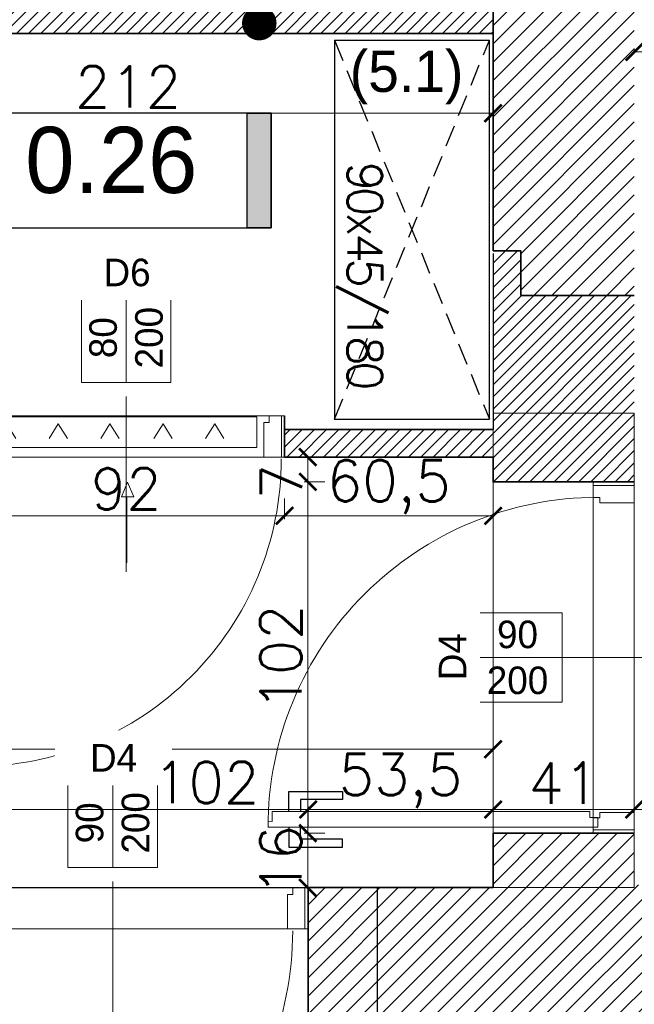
# Model space of a CAD drawing. Header units: millimetres. Extents: x -587 to 358276, y -26688 to 221215.
# Tile 152 of 256: x 9467 to 9645, y 10806 to 11092. Entities that reach past the tile are written whole.
import ezdxf
from ezdxf.lldxf.tags import DXFTag

# ---------------------------------------------------------------- set-up
doc = ezdxf.new("R2010")
doc.units = ezdxf.units.MM
doc.header["$MEASUREMENT"] = 0
doc.linetypes.add('DASHED2', pattern=[9.525, 6.35, -3.175])
for name, color, linetype, lineweight in [('_IS_EKO_kratki transferowe', 160, 'Continuous', 15), ('A_istniejące ściany', 7, 'Continuous', 35), ('A_l.przerywana', 250, 'ICAD_ISO03W100', 9), ('A_linia przekrojowa', 5, 'Continuous', 30), ('A_opisy', 166, 'Continuous', 15), ('A_projektowane sciany', 5, 'Continuous', 35), ('l.przerywana', 104, 'ICAD_ISO03W100', 5), ('l.wypełnien', 253, 'Continuous', 5), ('wymiarowanie', 176, 'Continuous', 9)]:
    doc.layers.add(name, color=color, linetype=linetype, lineweight=lineweight)
for name, color, linetype in [('D-opis-elewacja', 104, 'Continuous'), ('stolarka', 1, 'Continuous'), ('tabelki opis', 7, 'Continuous'), ('TECHNOLOGIA KUCHNI', 3, 'Continuous')]:
    doc.layers.add(name, color=color, linetype=linetype)
doc.styles.add('ROMANS', font='romans')
doc.styles.add('styl2', font='simplex.shx')
tags = doc.linetypes.add('ICAD_ISO03W100', pattern=[30, 12, -18]).pattern_tags.tags
tags[6:7] = [DXFTag(74, 4), DXFTag(75, 0), DXFTag(340, '0'), DXFTag(46, 1.0), DXFTag(50, 0.0), DXFTag(44, 0.0), DXFTag(45, 0.0)]
tags[4:5] = [DXFTag(74, 4), DXFTag(75, 0), DXFTag(340, '0'), DXFTag(46, 1.0), DXFTag(50, 0.0), DXFTag(44, 0.0), DXFTag(45, 0.0)]
doc.dimstyles.new('Skala 1-50', dxfattribs={"dimtxt": 12, "dimasz": 5, "dimexe": 1, "dimexo": 1, "dimgap": 1.5, "dimtad": 1, "dimdec": 1, "dimrnd": 0.5, "dimtxsty": 'styl2', "dimblk": 'ARCHTICK', "dimcen": 5, "dimadec": 0, "dimazin": 0, "dimtfac": 1, "dimtdec": 1, "dimtmove": 1, "dimatfit": 3, "dimldrblk": 'ARCHTICK', "dimfxl": 5, "dimfxlon": 1, "dimlwd": -1, "dimlwe": -1, "dimarcsym": 0})
pattern_1 = [(45, (0, 6.0705), (-2.6516504, 2.6516504), [])]

# ---------------------------------------------------------------- blocks, each defined once
blk = doc.blocks.new('_ArchTick')
at = {"color": 0, "linetype": 'ByBlock', "const_width": 0.15}
blk.add_lwpolyline([(-0.5, -0.5), (0.5, 0.5)], dxfattribs=at)
blk = doc.blocks.new('*D3510')
at = {"layer": 'Defpoints', "color": 0}
for p in [(9604.19, 11064.43), (9392.19, 11051.26), (9604.19, 11035.77)]:
    blk.add_point(p, dxfattribs=at)
at = {"layer": 'wymiarowanie', "color": 0}
for p, q in [((9392.19, 11059.43), (9392.19, 11065.43)), ((9392.19, 11064.43), (9604.19, 11064.43)), ((9604.19, 11059.43), (9604.19, 11065.43))]:
    blk.add_line(p, q, dxfattribs=at)
at = {"layer": 'wymiarowanie', "color": 0, "xscale": 5, "yscale": 5, "zscale": 5, "rotation": 180}
blk.add_blockref('_ArchTick', (9392.19, 11064.43), dxfattribs=at)
at = {"layer": 'wymiarowanie', "color": 0, "xscale": 5, "yscale": 5, "zscale": 5}
blk.add_blockref('_ArchTick', (9604.19, 11064.43), dxfattribs=at)
at = {"layer": 'wymiarowanie', "color": 0, "insert": (9498.19, 11072.08), "char_height": 12, "attachment_point": 5, "style": 'styl2'}
blk.add_mtext('212', dxfattribs=at)
blk = doc.blocks.new('*D3785')
at = {"layer": 'Defpoints', "color": 0}
for p in [(9259.19, 10892.08), (9604.19, 10892.08), (9259.19, 10879.75)]:
    blk.add_point(p, dxfattribs=at)
at = {"layer": 'wymiarowanie', "color": 0}
for p, q in [((9259.19, 10884.75), (9259.19, 10878.75)), ((9604.19, 10884.75), (9604.19, 10878.75)), ((9604.19, 10879.75), (9259.19, 10879.75))]:
    blk.add_line(p, q, dxfattribs=at)
at = {"layer": 'wymiarowanie', "color": 0, "xscale": 5, "yscale": 5, "zscale": 5, "rotation": 180}
blk.add_blockref('_ArchTick', (9259.19, 10879.75), dxfattribs=at)
at = {"layer": 'wymiarowanie', "color": 0, "xscale": 5, "yscale": 5, "zscale": 5}
blk.add_blockref('_ArchTick', (9604.19, 10879.75), dxfattribs=at)
at = {"layer": 'wymiarowanie', "color": 0, "insert": (9414.33, 10887.55), "char_height": 12, "attachment_point": 5, "style": 'styl2'}
blk.add_mtext('345', dxfattribs=at)
blk = doc.blocks.new('*D3788')
at = {"layer": 'Defpoints', "color": 0}
for p in [(9645.19, 10862.28), (9604.19, 10839.59), (9645.19, 10840.39)]:
    blk.add_point(p, dxfattribs=at)
at = {"layer": 'wymiarowanie', "color": 0}
for p, q in [((9604.19, 10857.28), (9604.19, 10863.28)), ((9604.19, 10862.28), (9645.19, 10862.28)), ((9645.19, 10857.28), (9645.19, 10863.28))]:
    blk.add_line(p, q, dxfattribs=at)
at = {"layer": 'wymiarowanie', "color": 0, "xscale": 5, "yscale": 5, "zscale": 5, "rotation": 180}
blk.add_blockref('_ArchTick', (9604.19, 10862.28), dxfattribs=at)
at = {"layer": 'wymiarowanie', "color": 0, "xscale": 5, "yscale": 5, "zscale": 5}
blk.add_blockref('_ArchTick', (9645.19, 10862.28), dxfattribs=at)
at = {"layer": 'wymiarowanie', "color": 0, "insert": (9624.69, 10869.93), "char_height": 12, "attachment_point": 5, "style": 'styl2'}
blk.add_mtext('41', dxfattribs=at)
blk = doc.blocks.new('*D3789')
at = {"layer": 'Defpoints', "color": 0}
for p in [(9879.19, 10870.19), (9879.19, 10862.28), (9645.19, 10840.39)]:
    blk.add_point(p, dxfattribs=at)
at = {"layer": 'wymiarowanie', "color": 0}
for p, q in [((9879.19, 10867.28), (9879.19, 10861.28)), ((9645.19, 10857.28), (9645.19, 10863.28)), ((9645.19, 10862.28), (9879.19, 10862.28))]:
    blk.add_line(p, q, dxfattribs=at)
at = {"layer": 'wymiarowanie', "color": 0, "xscale": 5, "yscale": 5, "zscale": 5, "rotation": 180}
blk.add_blockref('_ArchTick', (9645.19, 10862.28), dxfattribs=at)
at = {"layer": 'wymiarowanie', "color": 0, "xscale": 5, "yscale": 5, "zscale": 5}
blk.add_blockref('_ArchTick', (9879.19, 10862.28), dxfattribs=at)
at = {"layer": 'wymiarowanie', "color": 0, "insert": (9716.86, 10870.08), "char_height": 12, "attachment_point": 5, "style": 'styl2'}
blk.add_mtext('234', dxfattribs=at)
blk = doc.blocks.new('*D3819')
at = {"layer": 'Defpoints', "color": 0}
for p in [(9645.19, 11081.26), (9755.19, 11082.23), (9755.19, 11081.26)]:
    blk.add_point(p, dxfattribs=at)
at = {"layer": 'wymiarowanie', "color": 0}
for p, q in [((9645.19, 11082.23), (9645.19, 11083.23)), ((9645.19, 11082.23), (9755.19, 11082.23)), ((9755.19, 11082.23), (9755.19, 11083.23))]:
    blk.add_line(p, q, dxfattribs=at)
at = {"layer": 'wymiarowanie', "color": 0, "xscale": 5, "yscale": 5, "zscale": 5, "rotation": 180}
blk.add_blockref('_ArchTick', (9645.19, 11082.23), dxfattribs=at)
at = {"layer": 'wymiarowanie', "color": 0, "xscale": 5, "yscale": 5, "zscale": 5}
blk.add_blockref('_ArchTick', (9755.19, 11082.23), dxfattribs=at)
at = {"layer": 'wymiarowanie', "color": 0, "insert": (9713.89, 11089.93), "char_height": 12, "attachment_point": 5, "style": 'styl2'}
blk.add_mtext('110', dxfattribs=at)
blk = doc.blocks.new('*D3861')
at = {"layer": 'Defpoints', "color": 0}
for p in [(9543.64, 10970.59), (9451.64, 10968.31), (9543.64, 10947.54)]:
    blk.add_point(p, dxfattribs=at)
at = {"layer": 'wymiarowanie', "color": 0}
for p, q in [((9451.64, 10952.54), (9451.64, 10946.54)), ((9543.64, 10952.54), (9543.64, 10946.54)), ((9451.64, 10947.54), (9543.64, 10947.54))]:
    blk.add_line(p, q, dxfattribs=at)
at = {"layer": 'wymiarowanie', "color": 0, "xscale": 5, "yscale": 5, "zscale": 5, "rotation": 180}
blk.add_blockref('_ArchTick', (9451.64, 10947.54), dxfattribs=at)
at = {"layer": 'wymiarowanie', "color": 0, "xscale": 5, "yscale": 5, "zscale": 5}
blk.add_blockref('_ArchTick', (9543.64, 10947.54), dxfattribs=at)
at = {"layer": 'wymiarowanie', "color": 0, "insert": (9497.64, 10955.35), "char_height": 12, "attachment_point": 5, "style": 'styl2'}
blk.add_mtext('92', dxfattribs=at)
blk = doc.blocks.new('*D3862')
at = {"layer": 'Defpoints', "color": 0}
for p in [(9543.64, 10970.59), (9604.19, 10964.59), (9604.19, 10947.54)]:
    blk.add_point(p, dxfattribs=at)
at = {"layer": 'wymiarowanie', "color": 0}
for p, q in [((9543.64, 10952.54), (9543.64, 10946.54)), ((9604.19, 10952.54), (9604.19, 10946.54)), ((9543.64, 10947.54), (9604.19, 10947.54))]:
    blk.add_line(p, q, dxfattribs=at)
at = {"layer": 'wymiarowanie', "color": 0, "xscale": 5, "yscale": 5, "zscale": 5, "rotation": 180}
blk.add_blockref('_ArchTick', (9543.64, 10947.54), dxfattribs=at)
at = {"layer": 'wymiarowanie', "color": 0, "xscale": 5, "yscale": 5, "zscale": 5}
blk.add_blockref('_ArchTick', (9604.19, 10947.54), dxfattribs=at)
at = {"layer": 'wymiarowanie', "color": 0, "insert": (9573.91, 10955.9), "char_height": 12, "attachment_point": 5, "style": 'styl2'}
blk.add_mtext('60,5', dxfattribs=at)
blk = doc.blocks.new('*D3866')
at = {"layer": 'Defpoints', "color": 0}
for p in [(9550.47, 10862.28), (9448.47, 10839.59), (9550.47, 10839.59)]:
    blk.add_point(p, dxfattribs=at)
at = {"layer": 'wymiarowanie', "color": 0}
for p, q in [((9448.47, 10857.28), (9448.47, 10863.28)), ((9448.47, 10862.28), (9550.47, 10862.28)), ((9550.47, 10857.28), (9550.47, 10863.28))]:
    blk.add_line(p, q, dxfattribs=at)
at = {"layer": 'wymiarowanie', "color": 0, "xscale": 5, "yscale": 5, "zscale": 5, "rotation": 180}
blk.add_blockref('_ArchTick', (9448.47, 10862.28), dxfattribs=at)
at = {"layer": 'wymiarowanie', "color": 0, "xscale": 5, "yscale": 5, "zscale": 5}
blk.add_blockref('_ArchTick', (9550.47, 10862.28), dxfattribs=at)
at = {"layer": 'wymiarowanie', "color": 0, "insert": (9520.89, 10870.08), "char_height": 12, "attachment_point": 5, "style": 'styl2'}
blk.add_mtext('102', dxfattribs=at)
blk = doc.blocks.new('*D3867')
at = {"layer": 'Defpoints', "color": 0}
for p in [(9604.19, 10862.28), (9550.47, 10839.59), (9604.19, 10839.59)]:
    blk.add_point(p, dxfattribs=at)
at = {"layer": 'wymiarowanie', "color": 0}
for p, q in [((9550.47, 10857.28), (9550.47, 10863.28)), ((9550.47, 10862.28), (9604.19, 10862.28)), ((9604.19, 10857.28), (9604.19, 10863.28))]:
    blk.add_line(p, q, dxfattribs=at)
at = {"layer": 'wymiarowanie', "color": 0, "xscale": 5, "yscale": 5, "zscale": 5, "rotation": 180}
blk.add_blockref('_ArchTick', (9550.47, 10862.28), dxfattribs=at)
at = {"layer": 'wymiarowanie', "color": 0, "xscale": 5, "yscale": 5, "zscale": 5}
blk.add_blockref('_ArchTick', (9604.19, 10862.28), dxfattribs=at)
at = {"layer": 'wymiarowanie', "color": 0, "insert": (9577.33, 10870.63), "char_height": 12, "attachment_point": 5, "style": 'styl2'}
blk.add_mtext('53,5', dxfattribs=at)
blk = doc.blocks.new('*D4049')
at = {"layer": 'Defpoints', "color": 0}
for p in [(9604.19, 10964.59), (9550.36, 10957.39), (9604.19, 10957.39)]:
    blk.add_point(p, dxfattribs=at)
at = {"layer": 'wymiarowanie', "color": 0}
for p, q in [((9555.36, 10964.59), (9549.36, 10964.59)), ((9550.36, 10964.59), (9550.36, 10957.39)), ((9555.36, 10957.39), (9549.36, 10957.39))]:
    blk.add_line(p, q, dxfattribs=at)
at = {"layer": 'wymiarowanie', "color": 0, "xscale": 5, "yscale": 5, "zscale": 5}
for p, rotation in [((9550.36, 10964.59), 90), ((9550.36, 10957.39), 270)]:
    blk.add_blockref('_ArchTick', p, dxfattribs=dict(at, rotation=rotation))
at = {"layer": 'wymiarowanie', "color": 0, "insert": (9542.71, 10957.39), "char_height": 12, "attachment_point": 5, "rotation": 90, "style": 'styl2'}
blk.add_mtext('7', dxfattribs=at)
blk = doc.blocks.new('*D4050')
at = {"layer": 'Defpoints', "color": 0}
for p in [(9604.19, 10957.39), (9550.36, 10855.39), (9604.19, 10855.39)]:
    blk.add_point(p, dxfattribs=at)
at = {"layer": 'wymiarowanie', "color": 0}
for p, q in [((9555.36, 10957.39), (9549.36, 10957.39)), ((9550.36, 10957.39), (9550.36, 10855.39)), ((9555.36, 10855.39), (9549.36, 10855.39))]:
    blk.add_line(p, q, dxfattribs=at)
at = {"layer": 'wymiarowanie', "color": 0, "xscale": 5, "yscale": 5, "zscale": 5}
for p, rotation in [((9550.36, 10957.39), 90), ((9550.36, 10855.39), 270)]:
    blk.add_blockref('_ArchTick', p, dxfattribs=dict(at, rotation=rotation))
at = {"layer": 'wymiarowanie', "color": 0, "insert": (9542.56, 10906.39), "char_height": 12, "attachment_point": 5, "rotation": 90, "style": 'styl2'}
blk.add_mtext('102', dxfattribs=at)
blk = doc.blocks.new('*D4051')
at = {"layer": 'Defpoints', "color": 0}
for p in [(9604.19, 10855.39), (9550.36, 10839.59), (9604.19, 10839.59)]:
    blk.add_point(p, dxfattribs=at)
at = {"layer": 'wymiarowanie', "color": 0}
for p, q in [((9555.36, 10855.39), (9549.36, 10855.39)), ((9550.36, 10855.39), (9550.36, 10839.59)), ((9555.36, 10839.59), (9549.36, 10839.59))]:
    blk.add_line(p, q, dxfattribs=at)
at = {"layer": 'wymiarowanie', "color": 0, "xscale": 5, "yscale": 5, "zscale": 5}
for p, rotation in [((9550.36, 10855.39), 90), ((9550.36, 10839.59), 270)]:
    blk.add_blockref('_ArchTick', p, dxfattribs=dict(at, rotation=rotation))
at = {"layer": 'wymiarowanie', "color": 0, "insert": (9542.56, 10847.49), "char_height": 12, "attachment_point": 5, "rotation": 90, "style": 'styl2'}
blk.add_mtext('16', dxfattribs=at)
blk = doc.blocks.new('_Dot')
at = {"color": 0, "linetype": 'ByBlock', "lineweight": -2}
blk.add_line((-0.5, 0), (-1, 0), dxfattribs=at)
at = {"color": 0, "linetype": 'ByBlock', "const_width": 0.5}
blk.add_lwpolyline([(-0.25, 0, 1), (0.25, 0, 1)], format="xyb", close=True, dxfattribs=at)
blk = doc.blocks.new('kratki nawiewne')
at = {"layer": '_IS_EKO_kratki transferowe', "color": 252}
for p, q in [((9281.01, 11206.53), (9281.01, 11197.62)), ((9281.01, 11206.53), (9281.01, 11197.62)), ((9358.09, 11206.51), (9281.51, 11206.51)), ((9358.09, 11197.61), (9358.09, 11206.51)), ((9281.51, 11197.61), (9358.09, 11197.61)), ((9281.51, 11197.61), (9358.09, 11197.61)), ((9318.82, 11183.33), (9320.6, 11187.6)), ((9318.82, 11183.33), (9320.6, 11187.6)), ((9322.38, 11183.33), (9320.6, 11187.6)), ((9322.38, 11183.33), (9320.6, 11187.6)), ((9318.82, 11183.33), (9322.38, 11183.33)), ((9318.82, 11183.33), (9322.38, 11183.33)), ((9320.35, 11175.71), (9320.35, 11183.33)), ((9320.35, 11164.15), (9320.35, 11183.33))]:
    blk.add_line(p, q, dxfattribs=at)
at = {"layer": '_IS_EKO_kratki transferowe', "color": 252, "lineweight": 15}
for p, q in [((9285.5, 11204.53), (9282.84, 11200.22)), ((9285.5, 11204.53), (9282.84, 11200.22)), ((9285.5, 11204.53), (9288.16, 11200.22)), ((9285.5, 11204.53), (9288.16, 11200.22)), ((9300.47, 11204.53), (9297.81, 11200.22)), ((9300.47, 11204.53), (9297.81, 11200.22)), ((9300.47, 11204.53), (9303.13, 11200.22)), ((9300.47, 11204.53), (9303.13, 11200.22)), ((9315.44, 11204.53), (9312.78, 11200.22)), ((9315.44, 11204.53), (9312.78, 11200.22)), ((9315.44, 11204.53), (9318.11, 11200.22)), ((9315.44, 11204.53), (9318.11, 11200.22)), ((9330.91, 11204.51), (9328.25, 11200.2)), ((9330.91, 11204.51), (9328.25, 11200.2)), ((9330.91, 11204.51), (9333.57, 11200.2)), ((9330.91, 11204.51), (9333.57, 11200.2)), ((9345.89, 11204.51), (9343.22, 11200.2)), ((9345.89, 11204.51), (9343.22, 11200.2)), ((9345.89, 11204.51), (9348.55, 11200.2)), ((9345.89, 11204.51), (9348.55, 11200.2))]:
    blk.add_line(p, q, dxfattribs=at)

msp = doc.modelspace()

# ---------------------------------------------------------------- hatches: boundary and pattern name
at = {"layer": 'l.wypełnien'}
h = msp.add_hatch(dxfattribs=at)
h.set_pattern_fill('ANSI31', color=256, scale=30, style=0)
h.set_pattern_definition(pattern_1)
edge = h.paths.add_edge_path()
edge.add_line((8932.19, 10926.77), (8932.19, 10984.74))
edge.add_line((8932.19, 10984.74), (8932.19, 11029.24))
edge.add_line((8932.19, 11029.24), (8932.19, 11092.62))
edge.add_line((8932.19, 11092.62), (8932.19, 11096.12))
edge.add_line((8932.19, 11096.12), (8887.19, 11096.12))
edge.add_line((8887.19, 11096.12), (8887.19, 10926.77))
edge.add_line((8887.19, 10926.77), (8932.19, 10926.77))
h.paths.add_polyline_path([(9644.52, 11101.7), (9645.19, 11101.7), (9645.19, 11328.39), (9879.19, 11328.39), (9879.19, 11240.39), (9924.19, 11240.39), (9924.19, 11374.77), (9592.09, 11374.77), (9506.19, 11374.77), (9506.19, 11329.59), (9604.19, 11329.59), (9604.19, 11101.7)])
h.paths.add_polyline_path([(8887.19, 10692.11), (8932.19, 10692.11), (8932.19, 10800.59), (9246.19, 10800.59), (9246.19, 10839.59), (9259.19, 10839.59), (9259.19, 10913.09), (9235.19, 10913.09), (9235.19, 10839.59), (8932.19, 10839.59), (8932.19, 10926.77), (8887.19, 10926.77)])
h.paths.add_polyline_path([(8975.77, 11329.59), (9235.19, 11329.59), (9259.19, 11329.59), (9360.94, 11329.59), (9360.94, 11374.77), (8975.77, 11374.77)])
h.paths.add_polyline_path([(8887.19, 11374.77), (8887.19, 11242.37), (8907.93, 11242.37), (8932.19, 11242.37), (8932.19, 11329.59), (8975.77, 11329.59), (8975.77, 11374.77)])
h.paths.add_polyline_path([(9604.19, 11101.7), (9644.52, 11101.7), (9644.52, 11096.13), (9645.19, 11096.13), (9645.19, 11011.5), (9612.19, 11011.5), (9612.19, 11024.5), (9604.19, 11024.5)])
h.paths.add_polyline_path([(9924.19, 11101.7), (9924.19, 11164.96), (9879.19, 11164.96), (9879.19, 11101.7)])
h.paths.add_polyline_path([(9246.19, 10839.59), (9246.19, 10800.59), (9266.19, 10800.59), (9266.19, 10839.59)])
h.paths.add_polyline_path([(9879.19, 11084.56), (9924.19, 11084.66), (9924.19, 11101.7), (9879.19, 11101.7)])
h.paths.add_polyline_path([(9259.19, 10913.09), (9259.19, 10933.09), (9250.18, 10933.09), (9235.19, 10933.09), (9235.19, 10913.09)])
h.paths.add_polyline_path([(9235.19, 11078.39), (9235.19, 11058.39), (9259.19, 11058.39), (9259.19, 11078.39)])
h.paths.add_polyline_path([(9235.19, 11035.09), (9250.18, 11035.09), (9259.19, 11035.09), (9259.19, 11041.22), (9259.19, 11055.09), (9235.19, 11055.09)])
h.paths.add_polyline_path([(9235.19, 11329.59), (9235.19, 11309.59), (9259.19, 11309.59), (9259.19, 11329.59)])
h.paths.add_polyline_path([(9235.19, 11192.99), (9259.19, 11192.99), (9259.19, 11192.99), (9259.19, 11197.59), (9259.19, 11205.59), (9259.19, 11205.59), (9235.19, 11205.59), (9235.19, 11197.59)])
h.paths.add_polyline_path([(9235.19, 11180.39), (9247.19, 11180.39), (9259.19, 11180.39), (9259.19, 11180.39), (9259.19, 11192.99), (9259.19, 11192.99), (9235.19, 11192.99), (9235.19, 11180.39)])
h.paths.add_polyline_path([(9259.19, 11055.09), (9259.19, 11057.99), (9259.19, 11058.39), (9235.19, 11058.39), (9235.19, 11055.09), (9259.19, 11055.09)])
h = msp.add_hatch(dxfattribs=at)
h.set_pattern_fill('ANSI31', color=5, scale=20, style=0)
h.set_pattern_definition([(45, (0, 6.0705), (-1.76776695, 1.76776695), [])])
h.paths.add_polyline_path([(9094.19, 10839.59), (9094.19, 11060.39), (9235.19, 11060.39), (9235.19, 11072.39), (9077.19, 11072.39), (9077.19, 11060.39), (9082.19, 11060.39), (9082.19, 10952.59), (9077.19, 10952.59), (9077.19, 10944.59), (9082.19, 10944.59), (9082.19, 10839.59), (9094.19, 10839.59)])
h.paths.add_polyline_path([(9384.19, 10964.59), (9451.64, 10964.59), (9451.64, 10972.59), (9392.19, 10972.59), (9392.19, 11087.59), (9604.19, 11087.59), (9604.19, 11095.59), (9392.19, 11095.59), (9392.19, 11100.59), (9384.19, 11100.59)])
h.paths.add_polyline_path([(9612.19, 11011.5), (9645.19, 11011.5), (9645.19, 10996.39), (9645.19, 10984.39), (9645.19, 10957.39), (9604.19, 10957.39), (9604.19, 10964.59), (9543.64, 10964.59), (9543.64, 10972.59), (9604.19, 10972.59), (9604.19, 11024.5), (9612.19, 11024.5)])
h.paths.add_polyline_path([(8932.19, 11060.39), (8975.19, 11060.39), (8975.19, 11072.39), (8932.19, 11072.39)])
h.paths.add_polyline_path([(8932.19, 10944.59), (8985.19, 10944.59), (8985.19, 10952.59), (8932.19, 10952.59)])
h = msp.add_hatch(dxfattribs=at)
h.set_pattern_fill('ANSI31', color=256, scale=30, style=0)
h.set_pattern_definition(pattern_1)
h.paths.add_polyline_path([(8887.19, 10290.91), (8887.19, 10545.87), (8932.19, 10545.87), (8932.19, 10408.59), (9059.57, 10408.59), (9368.19, 10408.59), (9394.23, 10408.59), (9416.72, 10408.59), (9416.72, 10365.41), (9405.31, 10365.41), (9376.25, 10365.41), (8932.19, 10365.41), (8932.19, 10290.91)])
h.paths.add_polyline_path([(9871.19, 10808.06), (9871.19, 10798.06), (9878.23, 10798.06), (9890.23, 10798.06), (10052.23, 10798.06), (10052.23, 10570.59), (10066.23, 10570.59), (10066.23, 10712.07), (10066.23, 10718), (10066.23, 10718.06), (10066.23, 10734.81), (10066.23, 10771.31), (10066.23, 10782.07), (10066.23, 10788), (10066.23, 10788.06), (10066.23, 10788), (10066.23, 10782.07), (10066.22, 10782.07), (10066.23, 10788), (10066.23, 10788.06), (10066.23, 10798.06), (10125.49, 10798.06), (10125.49, 10814.15), (10125.49, 10826), (10125.49, 10840.39), (10058.81, 10840.39), (9924.19, 10840.39), (9924.19, 10868.39), (9879.19, 10868.39), (9879.19, 10840.39), (9871.19, 10840.39), (9871.19, 10808.06)])
h.paths.add_polyline_path([(9570.47, 10800.59), (9731.23, 10800.59), (9731.23, 10737.59), (9748.23, 10737.59), (9748.23, 10800.06), (9768.19, 10800.06), (9768.19, 10808.06), (9781.19, 10808.06), (9781.19, 10840.39), (9769.78, 10840.39), (9645.19, 10840.39), (9645.19, 10839.59), (9604.19, 10839.59), (9570.47, 10839.59)])
h.paths.add_polyline_path([(9394.23, 10800.59), (9428.47, 10800.59), (9428.47, 10839.59), (9388.19, 10839.59), (9388.19, 10800.59), (9394.23, 10800.59)])
h.paths.add_polyline_path([(9428.47, 10800.59), (9428.47, 10839.59), (9448.47, 10839.59), (9448.47, 10800.59)])
h.paths.add_polyline_path([(9550.47, 10800.59), (9570.47, 10800.59), (9570.47, 10839.59), (9550.47, 10839.59)])
h.paths.add_polyline_path([(9368.19, 10800.59), (9388.19, 10800.59), (9388.19, 10839.59), (9368.19, 10839.59)])
h.paths.add_polyline_path([(9604.19, 10839.59), (9604.19, 10855.39), (9645.19, 10855.39), (9645.19, 10839.59)])
h.paths.add_polyline_path([(9368.19, 10428.59), (9368.19, 10408.59), (9394.23, 10408.59), (9394.23, 10428.59)])
h.paths.add_polyline_path([(9368.19, 10780.59), (9394.23, 10780.59), (9394.23, 10800.59), (9368.19, 10800.59)])
at = {"layer": 'tabelki opis'}
msp.add_hatch(color=252, dxfattribs=at).paths.add_polyline_path([(9539.77, 11031.16), (9539.77, 11064.43), (9532.8, 11064.43), (9532.8, 11031.16)])

# ---------------------------------------------------------------- linework, layer by layer
at = {"color": 7}
for p, q in [((9558.11, 11085.63), (9558.11, 10975.38)), ((9558.11, 11085.63), (9603.11, 11085.63)), ((9603.11, 10975.59), (9603.11, 11085.63)), ((9558.11, 10975.59), (9603.11, 10975.59)), ((9558.11, 10975.59), (9603.11, 10975.59))]:
    msp.add_line(p, q, dxfattribs=at)
at = {"color": 5, "lineweight": 9}
for points in [[(9537.64, 10974.62), (9539.15, 10974.62), (9539.15, 10976.59), (9542.69, 10976.59), (9542.69, 10964.59), (9537.64, 10964.59), (9537.64, 10974.62)], [(9635.16, 10951.34), (9635.16, 10952.86), (9633.19, 10952.86), (9633.19, 10956.39), (9645.19, 10956.39), (9645.19, 10951.34), (9635.16, 10951.34)], [(9635.16, 10861.39), (9635.16, 10859.88), (9633.19, 10859.88), (9633.19, 10856.34), (9645.19, 10856.34), (9645.19, 10861.39), (9635.16, 10861.39)], [(9544.47, 10837.62), (9545.99, 10837.62), (9545.99, 10839.59), (9549.52, 10839.59), (9549.52, 10827.59), (9544.47, 10827.59), (9544.47, 10837.62)]]:
    msp.add_lwpolyline(points, dxfattribs=at)
at = {"layer": 'A_istniejące ściany', "color": 7}
for p, q in [((9612.19, 11024.5), (9612.19, 11011.5)), ((9550.47, 10800.59), (9550.47, 10839.59))]:
    msp.add_line(p, q, dxfattribs=at)
for points in [[(9604.19, 11024.5), (9604.19, 11329.59)], [(9604.19, 11024.5), (9612.19, 11024.5)], [(9612.19, 11011.5), (9645.19, 11011.5)], [(9604.19, 10839.59), (9604.19, 10855.39)], [(9604.19, 10855.39), (9645.19, 10855.39)], [(9604.19, 10839.59), (9550.47, 10839.59)]]:
    msp.add_lwpolyline(points, dxfattribs=at)
at = {"layer": 'A_l.przerywana', "color": 5, "ltscale": 0.3}
for points in [[(9543.64, 10964.59), (9543.64, 10976.59), (9451.64, 10976.59), (9451.64, 10964.59)], [(9645.19, 10855.39), (9633.19, 10855.39), (9633.19, 10957.39), (9645.19, 10957.39)], [(9550.47, 10839.59), (9550.47, 10827.59), (9448.47, 10827.59), (9448.47, 10839.59)]]:
    msp.add_lwpolyline(points, close=True, dxfattribs=at)
at = {"layer": 'A_l.przerywana', "color": 5, "lineweight": 30, "ltscale": 0.3}
msp.add_lwpolyline([(9428.47, 10839.59), (9570.47, 10839.59), (9570.47, 10800.59), (9428.47, 10800.59)], close=True, dxfattribs=at)
at = {"layer": 'A_linia przekrojowa', "color": 5}
msp.add_line((9604.19, 11023.7), (9604.19, 10972.59), dxfattribs=at)
at = {"layer": 'A_opisy'}
for p, q in [((9497.64, 10931.27), (9497.64, 10986.27)), ((9493.72, 10790.39), (9493.72, 10845.39))]:
    msp.add_line(p, q, dxfattribs=at)
at = {"layer": 'A_projektowane sciany', "color": 5}
for p, q in [((9604.19, 11087.59), (9392.19, 11087.59)), ((9543.64, 10964.59), (9543.64, 10976.59)), ((9604.19, 10972.59), (9543.64, 10972.59)), ((9604.19, 10964.59), (9543.64, 10964.59))]:
    msp.add_line(p, q, dxfattribs=at)
msp.add_lwpolyline([(9604.19, 10964.59), (9604.19, 10957.39), (9645.19, 10957.39)], dxfattribs=at)
at = {"layer": 'stolarka', "color": 5}
for points in [[(9544.82, 10861.67), (9544.82, 10867.47), (9560.48, 10867.47), (9560.48, 10865.15), (9548.3, 10865.15), (9548.3, 10861.67)], [(9544.82, 10857.14), (9544.82, 10851.34), (9560.48, 10851.34), (9560.48, 10853.66), (9548.3, 10853.66), (9548.3, 10857.14)]]:
    msp.add_lwpolyline(points, dxfattribs=at)
at = {"layer": 'stolarka', "color": 5, "lineweight": 9}
msp.add_lwpolyline([(9634.59, 10859.93), (9634.59, 10857.14), (9538.82, 10857.14), (9538.83, 10858.65), (9539.98, 10858.83), (9539.98, 10861.67), (9632.28, 10861.67), (9632.28, 10859.93), (9634.59, 10859.93)], dxfattribs=at)
at = {"layer": 'stolarka', "color": 5, "linetype": 'ICAD_ISO03W100', "lineweight": 13, "ltscale": 0.3}
for centre, radius, start, end in [((9453.33, 10964.06), 89.35, 269.9469, 359.9997), ((9634.59, 10857.14), 95.77, 90.0003, 180.0531), ((9450.22, 10827.02), 95.77, 269.9469, 359.9997)]:
    msp.add_arc(centre, radius, start, end, dxfattribs=at)
at = {"layer": 'tabelki opis', "color": 7}
msp.add_lwpolyline([(9539.77, 11064.43), (9456.61, 11064.43), (9456.61, 11031.16), (9539.77, 11031.16), (9539.77, 11064.43)], dxfattribs=at)
at = {"layer": 'tabelki opis'}
msp.add_lwpolyline([(9539.77, 11031.16), (9532.8, 11031.16), (9532.8, 11064.43), (9539.77, 11064.43)], close=True, dxfattribs=at)
at = {"layer": 'TECHNOLOGIA KUCHNI', "color": 7, "linetype": 'DASHED2'}
for p, q in [((9558.11, 10975.59), (9603.11, 11085.63)), ((9558.11, 11085.63), (9603.11, 10975.59))]:
    msp.add_line(p, q, dxfattribs=at)

# ---------------------------------------------------------------- block references
at = {"layer": 'D-opis-elewacja', "color": 5, "xscale": 9.999999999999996, "yscale": 10, "zscale": 10, "rotation": -90}
msp.add_blockref('_Dot', (9536.29, 11090.59), dxfattribs=at)
at = {"layer": 'wymiarowanie'}
msp.add_blockref('kratki nawiewne', (177.45, -230.25), dxfattribs=at)

# ---------------------------------------------------------------- texts
at = {"color": 7, "insert": (9558.59, 11050.35), "char_height": 10, "width": 904.8, "attachment_point": 7, "rotation": 270}
msp.add_mtext('{\\Fsimplex8|c238;\\T0.75;90x45/180}', dxfattribs=at)
at = {"layer": 'tabelki opis', "color": 7, "insert": (9468.33, 11060.48), "char_height": 19.2, "width": 56.7, "attachment_point": 1}
msp.add_mtext('{\\fCentury Gothic|b0|i0|c238|p34;0.26}', dxfattribs=at)
at = {"layer": 'wymiarowanie', "insert": (10062.6, 11082.62), "char_height": 12, "width": 500.0426, "attachment_point": 3, "style": 'ROMANS'}
msp.add_mtext('\\pxql;{\\fCentury Gothic|b0|i0|c238|p0;(5.1) \\P }', dxfattribs=at)

# ---------------------------------------------------------------- dimensions: what is measured, and where the dimension line sits
at = {"layer": 'wymiarowanie'}
for base, p1, p2, picture, middle in [((9755.19, 11082.23), (9645.19, 11081.26), (9755.19, 11081.26), '*D3819', (9713.89, 11082.13)), ((9879.19, 10862.28), (9645.19, 10840.39), (9879.19, 10870.19), '*D3789', (9716.86, 10862.28))]:
    dim = msp.add_linear_dim(base=base, p1=p1, p2=p2, dimstyle='Skala 1-50', dxfattribs=at)
    dim.commit()
    dim.dimension.update_dxf_attribs({"geometry": picture, "text_midpoint": middle, "dimtype": 160})
for base, p1, p2, picture, middle in [((9604.19, 11064.43), (9392.19, 11051.26), (9604.19, 11035.77), '*D3510', (9498.19, 11072.08)), ((9543.64, 10947.54), (9451.64, 10968.31), (9543.64, 10970.59), '*D3861', (9497.64, 10955.35)), ((9604.185463, 10947.543857), (9543.635457, 10970.593397), (9604.185463, 10964.593397), '*D3862', (9573.91046, 10955.896339)), ((9604.19, 10862.28), (9550.47, 10839.59), (9604.19, 10839.59), '*D3867', (9577.33, 10870.63)), ((9645.19, 10862.28), (9604.19, 10839.59), (9645.19, 10840.39), '*D3788', (9624.69, 10869.93))]:
    dim = msp.add_linear_dim(base=base, p1=p1, p2=p2, dimstyle='Skala 1-50', dxfattribs=at)
    dim.commit()
    dim.dimension.update_dxf_attribs({"geometry": picture, "text_midpoint": middle})
for base, p1, p2, picture, middle in [((9550.36, 10957.39), (9604.19, 10964.59), (9604.19, 10957.39), '*D4049', (9550.36, 10957.39)), ((9550.36, 10839.59), (9604.19, 10855.39), (9604.19, 10839.59), '*D4051', (9550.36, 10847.49))]:
    dim = msp.add_linear_dim(base=base, p1=p1, p2=p2, angle=90, dimstyle='Skala 1-50', dxfattribs=at)
    dim.commit()
    dim.dimension.update_dxf_attribs({"geometry": picture, "text_midpoint": middle, "dimtype": 160})

# ---------------------------------------------------------------- next in the draw order: texts
at = {"layer": 'A_opisy', "ltscale": 0.3, "char_height": 8, "width": 26, "attachment_point": 5, "rotation": 90, "bg_fill": 2}
for s, insert in [('\\pxqc;{\\fCentury Gothic|b0|i0|c238|p0;80\\P200}', (9497.64, 10999.27)), ('\\pxqc;{\\fCentury Gothic|b0|i0|c238|p0;90\\P200}', (9493.72, 10858.39))]:
    msp.add_mtext(s, dxfattribs=dict(at, insert=insert))
at = {"layer": 'A_opisy', "ltscale": 0.3, "insert": (9611.27, 10906.39), "char_height": 8, "width": 26, "attachment_point": 5, "bg_fill": 2}
msp.add_mtext('\\pxqc;{\\fCentury Gothic|b0|i0|c238|p0;90\\P200}', dxfattribs=at)

# ---------------------------------------------------------------- next in the draw order: linework, layer by layer
at = {"layer": 'A_opisy'}
msp.add_line((9679.27, 10906.39), (9624.27, 10906.39), dxfattribs=at)
at = {"layer": 'A_opisy', "lineweight": 30, "ltscale": 0.3}
for points in [[(9484.64, 11025.27), (9510.64, 11025.27), (9510.64, 11012.27), (9484.64, 11012.27)], [(9585.27, 10893.39), (9585.27, 10919.39), (9598.27, 10919.39), (9598.27, 10893.39)], [(9480.72, 10884.39), (9506.72, 10884.39), (9506.72, 10871.39), (9480.72, 10871.39)]]:
    msp.add_lwpolyline(points, close=True, dxfattribs=at)
at = {"layer": 'A_opisy', "ltscale": 0.3}
for points in [[(9497.64, 11012.27), (9497.64, 10986.27), (9484.64, 10986.27), (9484.64, 11012.27)], [(9510.64, 11012.27), (9510.64, 10986.27), (9497.64, 10986.27), (9497.64, 11012.27)], [(9598.27, 10919.39), (9624.27, 10919.39), (9624.27, 10906.39), (9598.27, 10906.39)], [(9598.27, 10906.39), (9624.27, 10906.39), (9624.27, 10893.39), (9598.27, 10893.39)], [(9493.72, 10871.39), (9493.72, 10845.39), (9480.72, 10845.39), (9480.72, 10871.39)], [(9506.72, 10871.39), (9506.72, 10845.39), (9493.72, 10845.39), (9493.72, 10871.39)]]:
    msp.add_lwpolyline(points, close=True, dxfattribs=at)
at = {"layer": 'l.przerywana', "color": 5, "ltscale": 0.3}
msp.add_lwpolyline([(9604.19, 10977.39), (9645.19, 10977.39), (9645.19, 10839.59), (9604.19, 10839.59)], close=True, dxfattribs=at)

# ---------------------------------------------------------------- next in the draw order: dimensions: what is measured, and where the dimension line sits
at = {"layer": 'wymiarowanie'}
dim = msp.add_linear_dim(base=(9259.19, 10879.75), p1=(9604.19, 10892.08), p2=(9259.19, 10892.08), dimstyle='Skala 1-50', dxfattribs=at)
dim.commit()
dim.dimension.update_dxf_attribs({"geometry": '*D3785', "text_midpoint": (9414.33, 10879.75), "dimtype": 160})

# ---------------------------------------------------------------- next in the draw order: texts
at = {"layer": 'A_opisy', "ltscale": 0.3, "char_height": 8, "width": 26, "attachment_point": 5, "bg_fill": 2}
for s, insert in [('\\pxqc;{\\fCentury Gothic|b0|i0|c238|p0;D6}', (9497.89, 11018.15)), ('\\pxqc;{\\fCentury Gothic|b0|i0|c238|p0;D4}', (9493.98, 10877.28))]:
    msp.add_mtext(s, dxfattribs=dict(at, insert=insert))
at = {"layer": 'A_opisy', "ltscale": 0.3, "insert": (9592.39, 10906.65), "char_height": 8, "width": 26, "attachment_point": 5, "rotation": 90, "bg_fill": 2}
msp.add_mtext('\\pxqc;{\\fCentury Gothic|b0|i0|c238|p0;D4}', dxfattribs=at)

# ---------------------------------------------------------------- next in the draw order: dimensions: what is measured, and where the dimension line sits
at = {"layer": 'wymiarowanie'}
dim = msp.add_linear_dim(base=(9550.36, 10855.39), p1=(9604.19, 10957.39), p2=(9604.19, 10855.39), angle=90, dimstyle='Skala 1-50', dxfattribs=at)
dim.commit()
dim.dimension.update_dxf_attribs({"geometry": '*D4050', "text_midpoint": (9542.56, 10906.39)})
dim = msp.add_linear_dim(base=(9550.47, 10862.28), p1=(9448.47, 10839.59), p2=(9550.47, 10839.59), dimstyle='Skala 1-50', dxfattribs=at)
dim.commit()
dim.dimension.update_dxf_attribs({"geometry": '*D3866', "text_midpoint": (9520.89, 10862.28), "dimtype": 160})

doc.saveas('drawing.dxf')
